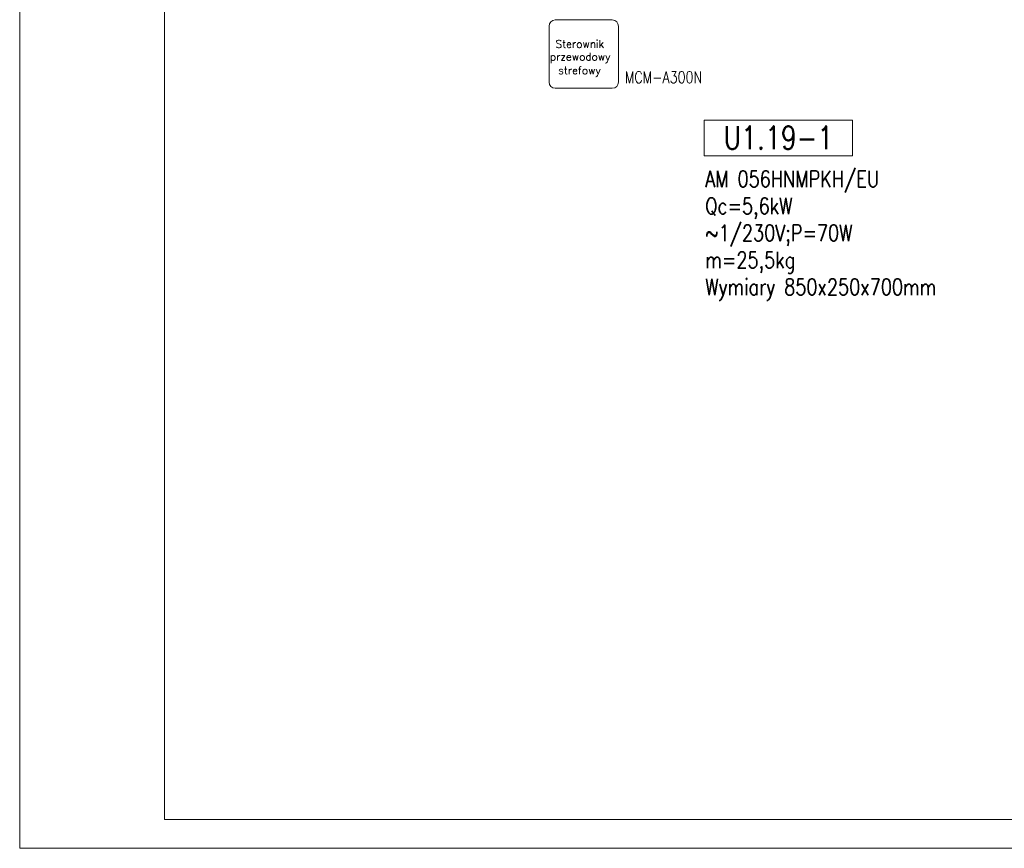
# Model space of a CAD drawing. Header units: millimetres. Extents: x -9135 to 5893, y -4564 to 1826.
# Tile 8 of 20: x -9135 to -7434, y -1144 to 288. Entities that reach past the tile are written whole.
import ezdxf

# ---------------------------------------------------------------- set-up
doc = ezdxf.new("R2010")
doc.units = ezdxf.units.MM
doc.layers.get('0').update_dxf_attribs({"lineweight": 13})
doc.layers.add('DVM_MCU', color=1, linetype='Continuous', lineweight=20)
doc.layers.add('opis', color=250, linetype='Continuous', lineweight=13)
doc.styles.get("Standard").update_dxf_attribs({"font": 'romans.shx'})

msp = doc.modelspace()

# ---------------------------------------------------------------- linework, layer by layer
for points in [[(-9135.4, -1144.2), (-9135.4, 1825.8), (-2018.5, 1825.8), (-2018.5, -1144.2)], [(-8885.4, -1094.2), (-8885.4, 1775.8), (-2068.5, 1775.8), (-2068.5, -1094.2)]]:
    msp.add_lwpolyline(points, close=True)
at = {"layer": 'DVM_MCU'}
for p, q in [((-8220.6, 276.8), (-8220.6, 180.1)), ((-8111.3, 287.5), (-8209.9, 287.5)), ((-8100.6, 180.1), (-8100.6, 276.8)), ((-8209.9, 169.5), (-8111.3, 169.5))]:
    msp.add_line(p, q, dxfattribs=at)
for centre, major_axis, start_param, end_param in [((-8209.9, 276.8), (7.54, 7.54), 0.785398, 2.356194), ((-8111.3, 276.8), (-7.54, 7.54), 3.926991, 5.497787), ((-8209.9, 180.1), (-7.54, 7.54), 0.785398, 2.356194), ((-8111.3, 180.1), (7.54, 7.54), 3.926991, 5.497787)]:
    msp.add_ellipse(centre, major_axis=major_axis, ratio=1, start_param=start_param, end_param=end_param, dxfattribs=at)
at = {"layer": 'opis'}
msp.add_lwpolyline([(-7952.4, 114.3), (-7696.1, 114.3), (-7696.1, 52.7), (-7952.4, 52.7)], close=True, dxfattribs=at)

# ---------------------------------------------------------------- texts
at = {"layer": 'DVM_MCU'}
for s, p in [('Sterownik', (-8209.5, 239.4)), ('przewodowy', (-8219.3, 217.3)), ('strefowy', (-8204.8, 193.8))]:
    msp.add_text(s, height=13.28, dxfattribs=at).set_placement(p)
at = {"layer": 'opis', "attachment_point": 1}
for s, insert, char_height, width in [('\\Fromans|c238;\\W0.8;MCM-A300N', (-8089.6, 198.5), 20, 454.64), ('\\W0.8;U1.19-1', (-7918.8, 104), 40, 199.104), ('\\Fromans|c238;\\W0.8;AM 056HNMPKH/EU\\PQc=5,6kW\\P~1/230V;P=70W\\Pm=25,5kg\\PWymiary 850x250x700mm', (-7950.7, 26.7), 28, 383.163)]:
    msp.add_mtext(s, dxfattribs=dict(at, insert=insert, char_height=char_height, width=width))

doc.saveas('drawing.dxf')
